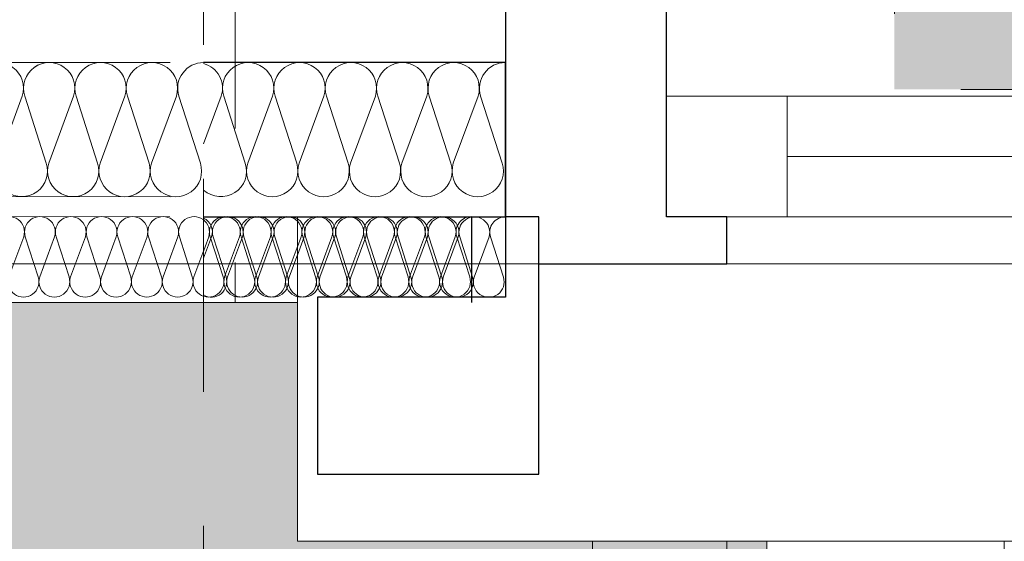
# Model space of a CAD drawing. Header units: metres. Extents: x -180 to 4, y -50 to 6.
# Tile 159 of 256: x -99.558 to -98.824, y -31.794 to -31.405. Entities that reach past the tile are written whole.
import ezdxf

# ---------------------------------------------------------------- set-up
doc = ezdxf.new("R2010")
doc.units = ezdxf.units.M
doc.header["$LTSCALE"] = 0.05
doc.header["$PDMODE"] = 1
doc.header["$PDSIZE"] = -2
for name, pattern in [('ISO-10 Strichpunktlinie', [4.699, 3.048, -0.762, 0.127, -0.762]), ('Linienart-34', [4.233, 2.116, -2.117]), ('Linienart-53', [5.291531, 3.175, -1.058062, 0.352704, -0.705764])]:
    doc.linetypes.add(name, pattern=pattern)
doc.layers.get('0').update_dxf_attribs({"lineweight": 25})
for name, color, linetype, lineweight, true_color in [('30 -33 Aussenwände- 7 Fassade_ Elemente', 7, 'Continuous', 9, 0x00aacc), ('30 -36 Dächer- 3 Dachbeläge', 7, 'Continuous', 15, 0x9999ff), ('70 -72 Beschriftung- 1 Beschriftung allgemein', 7, 'Continuous', 9, 0xff6633), ('70 -72 Beschriftung- 7 Detailverweise Linie', 7, 'Continuous', 9, 0x00dd00), ('70 -73 Bauteildarst.- 3 verdeckt 0.35', 4, 'Linienart-34', 35, 0x00ffff), ('70 -76 Bemaßung- 2 Allgemein', 7, 'Continuous', 5, 0x6666cc), ('CW-Unsichtbar', 7, 'Continuous', 9, 0x599559)]:
    doc.layers.add(name, color=color, linetype=linetype, lineweight=lineweight, true_color=true_color)
doc.layers.add('70 -71 Achsen- 1 Gebäudeachsen', color=7, linetype='Linienart-53', lineweight=18)
doc.layers.add('Keine', color=7, linetype='Continuous', lineweight=9)
doc.styles.add('Arial', font='arial.ttf')
doc.dimstyles.new('k+k 1_50', dxfattribs={"dimtxt": 0.100689, "dimasz": 0.05302, "dimexe": 0.05, "dimexo": 0.15, "dimgap": 0.01, "dimtad": 1, "dimdec": 3, "dimtxsty": 'Arial', "dimblk": 'VW_SLASH', "dimblk1": 'VW_SLASH', "dimblk2": 'VW_SLASH', "dimcen": 0, "dimdle": 0.05, "dimadec": 3, "dimazin": 0, "dimtfac": 0.75, "dimtdec": 3, "dimtix": 1, "dimtmove": 0, "dimatfit": 0, "dimldrblk": 'VW_SLASH-1', "dimfxl": 0.125, "dimfxlon": 1, "dimfrac": 2, "dimtolj": 1, "dimarcsym": 0})

# ---------------------------------------------------------------- blocks, each defined once
blk = doc.blocks.new('Gruppe-2883')
at = {"color": 255, "linetype": 'Continuous', "lineweight": 9, "transparency": 33554687}
blk.add_wipeout([(-0.605, 0.035), (-0.605, -0.225), (0.605, -0.225), (0.605, 0.035)], dxfattribs=at).dxf.layer = '30 -33 Aussenwände- 7 Fassade_ Elemente'
at = {"layer": '30 -33 Aussenwände- 7 Fassade_ Elemente', "color": 7, "linetype": 'Continuous', "lineweight": 9, "transparency": 33554687, "flags": 128}
blk.add_lwpolyline([(-0.605, 0.035), (-0.605, -0.225), (0.605, -0.225), (0.605, 0.035)], dxfattribs=at)
blk = doc.blocks.new('Gruppe-2884')
at = {"color": 255, "linetype": 'Continuous', "lineweight": 9, "transparency": 33554687}
blk.add_wipeout([(-0.605, 0.125), (-0.605, 0.225), (0.605, 0.225), (0.605, 0.125)], dxfattribs=at).dxf.layer = '30 -33 Aussenwände- 7 Fassade_ Elemente'
at = {"layer": '30 -33 Aussenwände- 7 Fassade_ Elemente', "color": 7, "linetype": 'Continuous', "lineweight": 9, "transparency": 33554687, "flags": 128}
blk.add_lwpolyline([(-0.605, 0.125), (-0.605, 0.225), (0.605, 0.225), (0.605, 0.125)], dxfattribs=at)
blk = doc.blocks.new('Gruppe-2885')
at = {"color": 255, "linetype": 'Continuous', "lineweight": 5, "transparency": 33554687}
blk.add_wipeout([(-0.525, 0.1075), (-0.525, 0.125), (0.525, 0.125), (0.525, 0.1075)], dxfattribs=at).dxf.layer = '30 -33 Aussenwände- 7 Fassade_ Elemente'
blk = doc.blocks.new('Gruppe-2886')
at = {"layer": '30 -33 Aussenwände- 7 Fassade_ Elemente', "color": 7, "linetype": 'Continuous', "lineweight": 9, "transparency": 33554687}
blk.add_line((-0.525, 0.125), (0.525, 0.125), dxfattribs=at)
at = {"color": 255, "linetype": 'Continuous', "lineweight": 9, "transparency": 33554687}
blk.add_wipeout([(-0.525, 0.125), (0.525, 0.125), (0.525, 0.035), (-0.525, 0.035)], dxfattribs=at).dxf.layer = '30 -33 Aussenwände- 7 Fassade_ Elemente'
at = {"layer": '30 -33 Aussenwände- 7 Fassade_ Elemente', "color": 7, "linetype": 'Continuous', "lineweight": 9, "transparency": 33554687}
blk.add_line((0.525, 0.08), (-0.525, 0.08), dxfattribs=at)
at = {"layer": '30 -33 Aussenwände- 7 Fassade_ Elemente', "color": 7, "linetype": 'Continuous', "lineweight": 9, "transparency": 33554687, "flags": 128}
blk.add_lwpolyline([(-0.525, 0.125), (0.525, 0.125), (0.525, 0.035), (-0.525, 0.035)], close=True, dxfattribs=at)
blk = doc.blocks.new('Gruppe-2887')
at = {"color": 255, "linetype": 'Continuous', "lineweight": 9, "transparency": 33554687}
blk.add_wipeout([(0.605, 0.125), (0.525, 0.125), (0.525, 0.035), (0.605, 0.035)], dxfattribs=at).dxf.layer = '30 -33 Aussenwände- 7 Fassade_ Elemente'
at = {"layer": '30 -33 Aussenwände- 7 Fassade_ Elemente', "color": 7, "linetype": 'Continuous', "lineweight": 9, "transparency": 33554687}
for p, q in [((0.525, 0.035), (0.525, 0.125)), ((0.605, 0.035), (0.605, 0.125))]:
    blk.add_line(p, q, dxfattribs=at)
at = {"layer": '30 -33 Aussenwände- 7 Fassade_ Elemente', "color": 7, "linetype": 'Continuous', "lineweight": 9, "transparency": 33554687, "flags": 128}
blk.add_lwpolyline([(0.605, 0.125), (0.525, 0.125), (0.525, 0.035), (0.605, 0.035)], close=True, dxfattribs=at)
blk = doc.blocks.new('Gruppe-2888')
at = {"layer": '30 -33 Aussenwände- 7 Fassade_ Elemente', "color": 7, "transparency": 33554687}
for name in ['Gruppe-2884', 'Gruppe-2883']:
    blk.add_blockref(name, (0, 0), dxfattribs=at)
blk.add_blockref('Gruppe-2885', (0, 0), dxfattribs=at)
blk.add_blockref('Gruppe-2886', (0, 0), dxfattribs=at)
blk.add_blockref('Gruppe-2887', (0, 0), dxfattribs=at)
blk = doc.blocks.new('Fenster (2D)-108')
at = {"layer": 'CW-Unsichtbar', "linetype": 'Continuous', "lineweight": 5, "transparency": 33554687}
blk.add_point((0.605, 0), dxfattribs=at)
at = {"layer": '30 -33 Aussenwände- 7 Fassade_ Elemente', "color": 0, "flags": 1}
for tag in ['instanceID', 'IFC_UUID']:
    blk.add_attdef(tag, (-99.066, -31.65204), '', height=0.00018, dxfattribs=at)
at = {"layer": '30 -33 Aussenwände- 7 Fassade_ Elemente', "color": 7, "transparency": 33554687}
blk.add_blockref('Gruppe-2888', (0, 0), dxfattribs=at)
blk = doc.blocks.new('Gruppe-2927')
at = {"color": 255}
blk.add_wipeout([(-97.856, -31.55204), (-99.076, -31.55204), (-99.076, -31.46204), (-97.856, -31.46204)], dxfattribs=at).dxf.layer = '30 -33 Aussenwände- 7 Fassade_ Elemente'
at = {"layer": '30 -33 Aussenwände- 7 Fassade_ Elemente', "flags": 128}
blk.add_lwpolyline([(-97.856, -31.55204), (-99.076, -31.55204), (-99.076, -31.46204), (-97.856, -31.46204)], close=True, dxfattribs=at)
at = {"color": 255, "lineweight": 18}
blk.add_wipeout([(-98.986, -31.55204), (-99.076, -31.55204), (-99.076, -31.46204), (-98.986, -31.46204)], dxfattribs=at).dxf.layer = '30 -33 Aussenwände- 7 Fassade_ Elemente'
at = {"layer": '30 -33 Aussenwände- 7 Fassade_ Elemente', "lineweight": 18}
blk.add_line((-97.936, -31.50704), (-98.986, -31.50704), dxfattribs=at)
at = {"layer": '30 -33 Aussenwände- 7 Fassade_ Elemente', "lineweight": 18, "flags": 128}
blk.add_lwpolyline([(-98.986, -31.55204), (-99.076, -31.55204), (-99.076, -31.46204), (-98.986, -31.46204)], close=True, dxfattribs=at)
blk = doc.blocks.new('Gruppe-2935')
at = {"layer": '30 -33 Aussenwände- 7 Fassade_ Elemente', "lineweight": 9, "transparency": 33554687, "flags": 128}
for points in [[(0.1015, -4.05304, 0.324435), (0.12286, -4.04606, 0.324435), (0.12286, -4.02359, 0.324435), (0.1015, -4.01661), (0.0515, -4.03268, -0.324488), (0.03014, -4.0257, -0.324488), (0.03014, -4.00323, -0.324488), (0.0515, -3.99625), (0.1015, -4.01474, 0.324435), (0.12286, -4.00776, 0.324435), (0.12286, -3.98529, 0.324435), (0.1015, -3.97831), (0.0515, -3.99438, -0.324488), (0.03014, -3.9874, -0.324488), (0.03014, -3.96493, -0.324488), (0.0515, -3.95795), (0.1015, -3.97643, 0.324435), (0.12286, -3.96945, 0.324435), (0.12286, -3.94699, 0.324435), (0.1015, -3.94001), (0.0515, -3.95608, -0.767984), (0.03146, -3.925)], [(0.12581, -3.925, -0.426772), (0.1015, -3.93813), (0.06598, -3.925)], [(0.1015, -4.12964, 1.372583), (0.1015, -4.09322), (0.0515, -4.10929, -1.372995), (0.0515, -4.07286), (0.1015, -4.09134, 1.372583), (0.1015, -4.05491), (0.0515, -4.07098, -1.372995), (0.0515, -4.03456), (0.1015, -4.05304, 1.372583), (0.1015, -4.01661), (0.0515, -4.03268, -1.372995), (0.0515, -3.99625), (0.1015, -4.01474, 1.372583), (0.1015, -3.97831), (0.0515, -3.99438, -1.372995), (0.0515, -3.95795)], [(0.1265, -4.15, 0.513088), (0.1015, -4.13152), (0.0515, -4.14759, -1.372995), (0.0515, -4.11116), (0.1015, -4.12964, 1.372583), (0.1015, -4.09322), (0.0515, -4.10929, -1.372995), (0.0515, -4.07286), (0.1015, -4.09134, 1.372583), (0.1015, -4.05491)]]:
    blk.add_lwpolyline(points, format="xyb", dxfattribs=at)
blk = doc.blocks.new('Gruppe-2936')
at = {"layer": '30 -33 Aussenwände- 7 Fassade_ Elemente', "transparency": 33554687}
blk.add_blockref('Gruppe-2935', (0, 0), dxfattribs=at)
blk = doc.blocks.new('Dämmung-137')
at = {"layer": '30 -33 Aussenwände- 7 Fassade_ Elemente', "color": 7, "transparency": 33554687}
blk.add_blockref('Gruppe-2936', (0, 0), dxfattribs=at)
at = {"layer": '30 -33 Aussenwände- 7 Fassade_ Elemente', "color": 0, "flags": 1}
for tag in ['instanceID', 'prm0_value', 'prm1_value', 'prm2_value', 'prm3_value', 'prm4_value', 'prm5_value', 'prm6_value', 'IFC_UUID', 'prm0_name', 'prm0_type', 'prm1_name', 'prm1_type', 'prm2_name', 'prm2_type', 'prm3_name', 'prm3_type', 'prm4_name', 'prm4_type', 'prm5_name', 'prm5_type', 'prm6_name', 'prm6_type']:
    blk.add_attdef(tag, (-99.421, -31.58024), '', height=0.00018, dxfattribs=at)
blk = doc.blocks.new('Gruppe-2938')
at = {"layer": '30 -33 Aussenwände- 7 Fassade_ Elemente', "lineweight": 9, "transparency": 33554687, "flags": 128}
for points in [[(0.07161, -3.99989, 0.324435), (0.08443, -3.99572, 0.324435), (0.08444, -3.98223, 0.324435), (0.07163, -3.97804), (0.04162, -3.98766, -0.324488), (0.02881, -3.98346, -0.324488), (0.02882, -3.96998, -0.324488), (0.04164, -3.9658), (0.07163, -3.97691, 0.324435), (0.08445, -3.97273, 0.324435), (0.08446, -3.95925, 0.324435), (0.07165, -3.95506), (0.04164, -3.96467, -0.324488), (0.02883, -3.96048, -0.324488), (0.02884, -3.94699, -0.324488), (0.04166, -3.94282), (0.07165, -3.95393, 0.324435), (0.08447, -3.94975, 0.324435), (0.08448, -3.93627, 0.324435), (0.07167, -3.93207), (0.04166, -3.94169, -0.688254), (0.02823, -3.92496)], [(0.08554, -3.92501, -0.374705), (0.07167, -3.93095), (0.05557, -3.92498)], [(0.07151, -4.13778, 1.372583), (0.07153, -4.11593), (0.04152, -4.12554, -1.372995), (0.04154, -4.10369), (0.07153, -4.1148, 1.372583), (0.07154, -4.09294), (0.04154, -4.10256, -1.372995), (0.04155, -4.08071), (0.07154, -4.09182, 1.372583), (0.07156, -4.06996), (0.04155, -4.07958, -1.372995), (0.04157, -4.05773), (0.07156, -4.06884, 1.372583), (0.07158, -4.04698), (0.04157, -4.0566, -1.372995), (0.04159, -4.03474), (0.07158, -4.04586, 1.372583), (0.0716, -4.024), (0.04159, -4.03362, -1.372995), (0.04161, -4.01176), (0.0716, -4.02287, 1.372583), (0.07161, -4.00102), (0.04161, -4.01064, -1.372995), (0.04162, -3.98878), (0.07161, -3.99989, 1.372583), (0.07163, -3.97804), (0.04162, -3.98766, -1.372995), (0.04164, -3.9658), (0.07163, -3.97691, 1.372583), (0.07165, -3.95506), (0.04164, -3.96467, -1.372995), (0.04166, -3.94282)], [(0.0865, -4.15001, 0.513088), (0.07151, -4.13891), (0.0415, -4.14853, -1.372995), (0.04152, -4.12667), (0.07151, -4.13778, 1.372583), (0.07153, -4.11593), (0.04152, -4.12554, -1.372995), (0.04154, -4.10369), (0.07153, -4.1148, 1.372583), (0.07154, -4.09294)]]:
    blk.add_lwpolyline(points, format="xyb", dxfattribs=at)
blk = doc.blocks.new('Gruppe-2939')
at = {"layer": '30 -33 Aussenwände- 7 Fassade_ Elemente', "transparency": 33554687}
blk.add_blockref('Gruppe-2938', (0, 0), dxfattribs=at)
blk = doc.blocks.new('Dämmung-138')
at = {"layer": '30 -33 Aussenwände- 7 Fassade_ Elemente', "color": 7, "transparency": 33554687}
blk.add_blockref('Gruppe-2939', (0, 0), dxfattribs=at)
at = {"layer": '30 -33 Aussenwände- 7 Fassade_ Elemente', "color": 0, "flags": 1}
for tag in ['prm0_value', 'prm1_value', 'prm2_value', 'prm3_value', 'prm4_value', 'prm5_value', 'prm6_value', 'instanceID', 'prm0_name', 'prm0_type', 'prm2_name', 'prm2_type', 'prm3_name', 'prm3_type', 'prm6_name', 'prm6_type', 'prm1_name', 'prm1_type', 'prm4_name', 'prm4_type', 'prm5_name', 'prm5_type', 'IFC_UUID']:
    blk.add_attdef(tag, (-99.42104, -31.62549), '', height=0.00018, dxfattribs=at)
blk = doc.blocks.new('Gruppe-2940')
at = {"layer": '30 -33 Aussenwände- 7 Fassade_ Elemente', "rotation": 180}
blk.add_blockref('Fenster (2D)-108', (-98.461, -31.42704), dxfattribs=at)
at = {"color": 255}
blk.add_wipeout([(-91.171, -31.79404), (-99.421, -31.79404), (-99.421, -30.99704), (-91.171, -30.99704)], dxfattribs=at).dxf.layer = '30 -33 Aussenwände- 7 Fassade_ Elemente'
blk.add_wipeout([(-91.396, -31.55204), (-91.396, -30.99704), (-99.196, -30.99704), (-99.196, -31.55204), (-99.351, -31.55204), (-99.351, -31.79404), (-91.241, -31.79404), (-91.241, -31.55204)], dxfattribs=at).dxf.layer = '30 -33 Aussenwände- 7 Fassade_ Elemente'
at = {"layer": '30 -33 Aussenwände- 7 Fassade_ Elemente', "flags": 128}
blk.add_lwpolyline([(-91.396, -31.55204), (-91.396, -30.99704), (-99.196, -30.99704), (-99.196, -31.55204), (-99.351, -31.55204), (-99.351, -31.79404), (-91.241, -31.79404), (-91.241, -31.55204)], close=True, dxfattribs=at)
at = {"layer": '30 -33 Aussenwände- 7 Fassade_ Elemente', "color": 7}
blk.add_blockref('Gruppe-2927', (0, 0), dxfattribs=at)
at = {"color": 255, "lineweight": 18}
blk.add_wipeout([(-99.031, -31.58704), (-99.031, -31.55204), (-99.076, -31.55204), (-99.076, -31.29704), (-99.196, -31.29704), (-99.196, -31.58704)], dxfattribs=at).dxf.layer = '30 -33 Aussenwände- 7 Fassade_ Elemente'
at = {"layer": '30 -33 Aussenwände- 7 Fassade_ Elemente', "lineweight": 18, "flags": 128}
blk.add_lwpolyline([(-99.031, -31.58704), (-99.031, -31.55204), (-99.076, -31.55204), (-99.076, -31.29704), (-99.196, -31.29704), (-99.196, -31.58704)], close=True, dxfattribs=at)
at = {"color": 255, "lineweight": 25}
blk.add_wipeout([(-99.031, -31.58704), (-99.031, -31.55204), (-99.076, -31.55204), (-99.076, -31.29704), (-99.196, -31.29704), (-99.196, -31.58704)], dxfattribs=at).dxf.layer = '30 -33 Aussenwände- 7 Fassade_ Elemente'
at = {"layer": '30 -33 Aussenwände- 7 Fassade_ Elemente', "lineweight": 25, "flags": 128}
blk.add_lwpolyline([(-99.031, -31.58704), (-99.031, -31.55204), (-99.076, -31.55204), (-99.076, -31.29704), (-99.196, -31.29704), (-99.196, -31.58704)], close=True, dxfattribs=at)
at = {"color": 255, "lineweight": 25}
blk.add_wipeout([(-99.421, -31.55204), (-99.196, -31.55204), (-99.196, -31.43704), (-99.421, -31.43704)], dxfattribs=at).dxf.layer = '30 -33 Aussenwände- 7 Fassade_ Elemente'
at = {"layer": '30 -33 Aussenwände- 7 Fassade_ Elemente', "lineweight": 25, "flags": 128}
blk.add_lwpolyline([(-99.421, -31.55204), (-99.196, -31.55204), (-99.196, -31.43704), (-99.421, -31.43704)], dxfattribs=at)
at = {"layer": '30 -33 Aussenwände- 7 Fassade_ Elemente', "rotation": 90}
blk.add_blockref('Dämmung-137', (-103.346, -31.56354), dxfattribs=at)
at = {"color": 255, "lineweight": 25}
blk.add_wipeout([(-99.196, -31.55204), (-99.196, -31.61204), (-99.336, -31.61204), (-99.336, -31.74404), (-99.171, -31.74404), (-99.171, -31.55204)], dxfattribs=at).dxf.layer = '30 -33 Aussenwände- 7 Fassade_ Elemente'
at = {"layer": '30 -33 Aussenwände- 7 Fassade_ Elemente', "lineweight": 25, "flags": 128}
blk.add_lwpolyline([(-99.196, -31.55204), (-99.196, -31.61204), (-99.336, -31.61204), (-99.336, -31.74404), (-99.171, -31.74404), (-99.171, -31.55204)], close=True, dxfattribs=at)
at = {"layer": '30 -33 Aussenwände- 7 Fassade_ Elemente', "rotation": 90}
blk.add_blockref('Dämmung-138', (-103.346, -31.63856), dxfattribs=at)
blk = doc.blocks.new('Gruppe-4331')
at = {"layer": '30 -33 Aussenwände- 7 Fassade_ Elemente', "lineweight": 9, "transparency": 33554687, "flags": 128}
for points in [[(0.10156, -4.06541, 0.324435), (0.12292, -4.05844, 0.324435), (0.12293, -4.03598, 0.324435), (0.10158, -4.02898), (0.05157, -4.04501, -0.324488), (0.03021, -4.03802, -0.324488), (0.03023, -4.01554, -0.324488), (0.0516, -4.00858), (0.10158, -4.0271, 0.324435), (0.12295, -4.02014, 0.324435), (0.12296, -3.99767, 0.324435), (0.10161, -3.99068), (0.0516, -4.00671, -0.324488), (0.03024, -3.99971, -0.324488), (0.03026, -3.97724, -0.324488), (0.05163, -3.97028), (0.10161, -3.9888, 0.324435), (0.12297, -3.98184, 0.324435), (0.12299, -3.95937, 0.324435), (0.10164, -3.95237), (0.05163, -3.9684, -0.324488), (0.03027, -3.96141, -0.324488), (0.03029, -3.93894, -0.324488), (0.05166, -3.93198), (0.10164, -3.9505, 0.695025), (0.12387, -3.92235)], [(0.07597, -3.92231), (0.05166, -3.9301, -0.339144), (0.02973, -3.92227)], [(0.1015, -4.14201, 1.372583), (0.10152, -4.10558), (0.05151, -4.12162, -1.372995), (0.05154, -4.08519), (0.10153, -4.10371, 1.372583), (0.10155, -4.06728), (0.05154, -4.08331, -1.372995), (0.05157, -4.04689), (0.10156, -4.06541, 1.372583), (0.10158, -4.02898), (0.05157, -4.04501, -1.372995), (0.0516, -4.00858), (0.10158, -4.0271, 1.372583), (0.10161, -3.99068), (0.0516, -4.00671, -1.372995), (0.05163, -3.97028)], [(0.12648, -4.16239, 0.513088), (0.10149, -4.14389), (0.05148, -4.15992, -1.372995), (0.05151, -4.12349), (0.1015, -4.14201, 1.372583), (0.10152, -4.10558), (0.05151, -4.12162, -1.372995), (0.05154, -4.08519), (0.10153, -4.10371, 1.372583), (0.10155, -4.06728)]]:
    blk.add_lwpolyline(points, format="xyb", dxfattribs=at)
blk = doc.blocks.new('Gruppe-4332')
at = {"layer": '30 -33 Aussenwände- 7 Fassade_ Elemente', "transparency": 33554687}
blk.add_blockref('Gruppe-4331', (0, 0), dxfattribs=at)
blk = doc.blocks.new('Dämmung-194')
at = {"layer": '30 -33 Aussenwände- 7 Fassade_ Elemente', "color": 7, "transparency": 33554687}
blk.add_blockref('Gruppe-4332', (0, 0), dxfattribs=at)
at = {"layer": '30 -33 Aussenwände- 7 Fassade_ Elemente', "color": 0, "flags": 1}
for tag in ['instanceID', 'prm0_value', 'prm1_value', 'prm2_value', 'prm3_value', 'prm4_value', 'prm5_value', 'prm6_value', 'IFC_UUID', 'prm0_name', 'prm0_type', 'prm1_name', 'prm1_type', 'prm2_name', 'prm2_type', 'prm3_name', 'prm3_type', 'prm4_name', 'prm4_type', 'prm5_name', 'prm5_type', 'prm6_name', 'prm6_type']:
    blk.add_attdef(tag, (-99.66108, -31.54147), '', height=0.00018, dxfattribs=at)
blk = doc.blocks.new('Gruppe-4337')
at = {"layer": '30 -33 Aussenwände- 7 Fassade_ Elemente', "lineweight": 9, "transparency": 33554687, "flags": 128}
for points in [[(0.0715, -3.75641, 0.324435), (0.08431, -3.75223, 0.324435), (0.08431, -3.73875, 0.324435), (0.0715, -3.73456), (0.0415, -3.7442, -0.324488), (0.02868, -3.74001, -0.324488), (0.02868, -3.72653, -0.324488), (0.0415, -3.72234), (0.0715, -3.73343, 0.324435), (0.08431, -3.72925, 0.324435), (0.08431, -3.71576, 0.324435), (0.0715, -3.71158), (0.0415, -3.72122, -0.324488), (0.02868, -3.71703, -0.324488), (0.02868, -3.70355, -0.324488), (0.0415, -3.69936), (0.0715, -3.71045, 0.324435), (0.08431, -3.70626, 0.324435), (0.08431, -3.69278, 0.324435), (0.0715, -3.6886), (0.0415, -3.69824, -0.657726), (0.02761, -3.68237)], [(0.08491, -3.68237, -0.350876), (0.0715, -3.68747), (0.05771, -3.68237)], [(0.0715, -4.28499, 1.372583), (0.0715, -4.26314), (0.0415, -4.27278, -1.372995), (0.0415, -4.25092), (0.0715, -4.26201, 1.372583), (0.0715, -4.24015), (0.0415, -4.2498, -1.372995), (0.0415, -4.22794), (0.0715, -4.23903, 1.372583), (0.0715, -4.21717), (0.0415, -4.22681, -1.372995), (0.0415, -4.20496), (0.0715, -4.21605, 1.372583), (0.0715, -4.19419), (0.0415, -4.20383, -1.372995), (0.0415, -4.18198), (0.0715, -4.19307, 1.372583), (0.0715, -4.17121), (0.0415, -4.18085, -1.372995), (0.0415, -4.15899), (0.0715, -4.17008, 1.372583), (0.0715, -4.14823), (0.0415, -4.15787, -1.372995), (0.0415, -4.13601), (0.0715, -4.1471, 1.372583), (0.0715, -4.12525), (0.0415, -4.13489, -1.372995), (0.0415, -4.11303), (0.0715, -4.12412, 1.372583), (0.0715, -4.10226), (0.0415, -4.11191, -1.372995), (0.0415, -4.09005), (0.0715, -4.10114, 1.372583), (0.0715, -4.07928), (0.0415, -4.08892, -1.372995), (0.0415, -4.06707), (0.0715, -4.07816, 1.372583), (0.0715, -4.0563), (0.0415, -4.06594, -1.372995), (0.0415, -4.04409), (0.0715, -4.05518, 1.372583), (0.0715, -4.03332), (0.0415, -4.04296, -1.372995), (0.0415, -4.0211), (0.0715, -4.03219, 1.372583), (0.0715, -4.01034), (0.0415, -4.01998, -1.372995), (0.0415, -3.99812), (0.0715, -4.00921, 1.372583), (0.0715, -3.98736), (0.0415, -3.997, -1.372995), (0.0415, -3.97514), (0.0715, -3.98623, 1.372583), (0.0715, -3.96437), (0.0415, -3.97402, -1.372995), (0.0415, -3.95216), (0.0715, -3.96325, 1.372583), (0.0715, -3.94139), (0.0415, -3.95103, -1.372995), (0.0415, -3.92918), (0.0715, -3.94027, 1.372583), (0.0715, -3.91841), (0.0415, -3.92805, -1.372995), (0.0415, -3.9062), (0.0715, -3.91729, 1.372583), (0.0715, -3.89543), (0.0415, -3.90507, -1.372995), (0.0415, -3.88321), (0.0715, -3.8943, 1.372583), (0.0715, -3.87245), (0.0415, -3.88209, -1.372995), (0.0415, -3.86023), (0.0715, -3.87132, 1.372583), (0.0715, -3.84947), (0.0415, -3.85911, -1.372995), (0.0415, -3.83725), (0.0715, -3.84834, 1.372583), (0.0715, -3.82648), (0.0415, -3.83613, -1.372995), (0.0415, -3.81427), (0.0715, -3.82536, 1.372583), (0.0715, -3.8035), (0.0415, -3.81314, -1.372995), (0.0415, -3.79129), (0.0715, -3.80238, 1.372583), (0.0715, -3.78052), (0.0415, -3.79016, -1.372995), (0.0415, -3.76831), (0.0715, -3.7794, 1.372583), (0.0715, -3.75754), (0.0415, -3.76718, -1.372995), (0.0415, -3.74532), (0.0715, -3.75641, 1.372583), (0.0715, -3.73456), (0.0415, -3.7442, -1.372995), (0.0415, -3.72234), (0.0715, -3.73343, 1.372583), (0.0715, -3.71158), (0.0415, -3.72122, -1.372995), (0.0415, -3.69936)], [(0.0865, -4.2972, 0.513088), (0.0715, -4.28612), (0.0415, -4.29576, -1.372995), (0.0415, -4.2739), (0.0715, -4.28499, 1.372583), (0.0715, -4.26314), (0.0415, -4.27278, -1.372995), (0.0415, -4.25092), (0.0715, -4.26201, 1.372583), (0.0715, -4.24015)]]:
    blk.add_lwpolyline(points, format="xyb", dxfattribs=at)
blk = doc.blocks.new('Gruppe-4338')
at = {"layer": '30 -33 Aussenwände- 7 Fassade_ Elemente', "transparency": 33554687}
blk.add_blockref('Gruppe-4337', (0, 0), dxfattribs=at)
blk = doc.blocks.new('Dämmung-196')
at = {"layer": '30 -33 Aussenwände- 7 Fassade_ Elemente', "color": 7, "transparency": 33554687}
blk.add_blockref('Gruppe-4338', (0, 0), dxfattribs=at)
at = {"layer": '30 -33 Aussenwände- 7 Fassade_ Elemente', "color": 0, "flags": 1}
for tag in ['instanceID', 'prm0_value', 'prm1_value', 'prm2_value', 'prm3_value', 'prm4_value', 'prm5_value', 'prm6_value', 'prm0_name', 'prm0_type', 'prm1_name', 'prm1_type', 'prm2_name', 'prm2_type', 'prm3_name', 'prm3_type', 'prm4_name', 'prm4_type', 'prm5_name', 'prm5_type', 'prm6_name', 'prm6_type', 'IFC_UUID']:
    blk.add_attdef(tag, (-99.836, -31.62221), '', height=0.00018, dxfattribs=at)
blk = doc.blocks.new('Gruppe-4339')
at = {"layer": '30 -33 Aussenwände- 7 Fassade_ Elemente', "lineweight": 25}
blk.add_line((-99.22116, -31.55188), (-99.22116, -31.61588), dxfattribs=at)
at = {"layer": '30 -33 Aussenwände- 7 Fassade_ Elemente', "lineweight": 9}
blk.add_line((-99.351, -31.61604), (-99.84, -31.61604), dxfattribs=at)
at = {"layer": '30 -33 Aussenwände- 7 Fassade_ Elemente', "lineweight": 9, "flags": 128}
for points in [[(-99.44609, -31.55204), (-99.776, -31.55179), (-99.776, -31.19704)], [(-99.44608, -31.53704), (-99.761, -31.5368), (-99.761, -31.19704)], [(-99.446, -31.43704), (-99.661, -31.43688), (-99.661, -31.19704)]]:
    blk.add_lwpolyline(points, dxfattribs=at)
at = {"layer": '30 -33 Aussenwände- 7 Fassade_ Elemente', "rotation": 90}
for name, p in [('Dämmung-194', (-103.58335, -31.56354)), ('Dämmung-196', (-103.51837, -31.63838))]:
    blk.add_blockref(name, p, dxfattribs=at)
blk = doc.blocks.new('_03-OG3_Tragwerk (2D)')
at = {"layer": '30 -33 Aussenwände- 7 Fassade_ Elemente', "color": 7}
blk.add_blockref('Gruppe-2940', (0, 0), dxfattribs=at)
blk.add_blockref('Gruppe-4339', (0, 0), dxfattribs=at)
blk = doc.blocks.new('Gruppe-6719')
at = {"layer": '30 -33 Aussenwände- 7 Fassade_ Elemente', "linetype": 'Continuous', "lineweight": 0, "transparency": 33554457}
blk.add_hatch(color=251, dxfattribs=at).paths.add_polyline_path([(-98.906, -31.05704), (-96.806, -31.05704), (-96.806, -31.45704), (-98.906, -31.45704)])
at = {"layer": '30 -33 Aussenwände- 7 Fassade_ Elemente', "color": 251, "linetype": 'Linienart-34', "flags": 128}
blk.add_lwpolyline([(-98.906, -31.05704), (-96.806, -31.05704), (-96.806, -31.45704), (-98.906, -31.45704)], close=True, dxfattribs=at)
blk = doc.blocks.new('Gruppe-8878')
at = {"color": 255, "linetype": 'Continuous', "lineweight": 9, "transparency": 33554687}
blk.add_wipeout([(-99.13099996, -31.79404198), (-99.13099996, -39.73704198), (-129.83124836, -39.73704198), (-129.83124836, -39.25704198), (-100.31099996, -39.25704198), (-100.31099996, -12.71704198), (-129.83124836, -12.71704198), (-129.83124836, -12.23704198), (-100.01799996, -12.23704198), (-100.01799996, -31.12704198), (-99.83999996, -31.12704198), (-99.83999996, -31.61604198), (-99.35099996, -31.61604198), (-99.35099996, -31.79404198)], dxfattribs=at).dxf.layer = '30 -36 Dächer- 3 Dachbeläge'
at = {"layer": '30 -36 Dächer- 3 Dachbeläge', "linetype": 'Continuous', "lineweight": 9, "transparency": 33554687}
h = blk.add_hatch(dxfattribs=at)
h.set_pattern_fill('{914A209A-ED12-11EE-87B6-5CE', style=0, pattern_type=2)
h.set_pattern_definition([(-22, (-91.4235, -34.937042), (-0.018555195, 0.04226461), [0.000625, -0.061875]), (14, (-91.415251, -34.959718), (-0.0371103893, -0.0278327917), [0.000625, -0.030625]), (-3.77456, (-91.474014, -34.97415), (-0.01958604, 0.065974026), [0.00028186, -0.093671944]), (-68, (-91.30392, -34.91024), (0.1926424, 0.04407994), [0.00028125, -0.09346875]), (96, (-91.437934, -35.001983), (-0.036105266, -0.06319548), [0.0005625, -0.0931875]), (132, (-91.4101, -34.97828), (0.040202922, 0.004123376), [0.0003125, -0.0621875]), (-17, (-91.442055, -34.96178), (0.0930531, 0.028928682), [0.000625, -0.061875]), (-145, (-91.4369, -34.956625), (0.06266964, -0.040092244), [0.000625, -0.061875]), (-137, (-91.45133, -34.953533), (0.049444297, -0.02123569), [0.000625, -0.061875])])
h.paths.add_polyline_path([(-100.01799996, -31.12704198), (-99.83999996, -31.12704198), (-99.83999996, -31.61604198), (-99.35099996, -31.61604198), (-99.35099996, -31.79404198), (-99.13099996, -31.79404198), (-99.13099996, -39.73704198), (-160.51099996, -39.73704198), (-160.51099996, -31.61704198), (-159.93099996, -31.61704198), (-159.93099996, -12.23704198), (-100.01799996, -12.23704198)])
h.paths.add_polyline_path([(-159.47099996, -39.25704198), (-100.31099996, -39.25704198), (-100.31099996, -12.71704198), (-159.47099996, -12.71704198)])
at = {"layer": '30 -36 Dächer- 3 Dachbeläge', "linetype": 'Continuous', "lineweight": 0}
blk.add_hatch(color=254, dxfattribs=at).paths.add_polyline_path([(-160.64099996, -31.58704198), (-160.64099996, -39.86704198), (-99.00099996, -39.86704198), (-99.00099996, -31.79404198), (-99.13099996, -31.79404198), (-99.13099996, -39.73704198), (-160.51099996, -39.73704198), (-160.51099996, -31.58704198)])
at = {"layer": '30 -36 Dächer- 3 Dachbeläge', "color": 161, "linetype": 'Continuous', "lineweight": 9, "true_color": 0x9999ff, "transparency": 33554687, "flags": 128}
blk.add_lwpolyline([(-100.01799996, -31.12704198), (-99.83999996, -31.12704198), (-99.83999996, -31.61604198), (-99.35099996, -31.61604198), (-99.35099996, -31.79404198), (-99.13099996, -31.79404198), (-99.13099996, -39.73704198), (-160.51099996, -39.73704198), (-160.51099996, -31.61704198), (-159.93099996, -31.61704198), (-159.93099996, -12.23704198), (-100.01799996, -12.23704198)], close=True, dxfattribs=at)
blk = doc.blocks.new('Gruppe-8923')
at = {"color": 255}
blk.add_wipeout([(-99.001, -31.79404), (-98.824, -31.79404), (-98.824, -39.37704), (-99.001, -39.37704)], dxfattribs=at).dxf.layer = '30 -33 Aussenwände- 7 Fassade_ Elemente'
at = {"layer": '30 -33 Aussenwände- 7 Fassade_ Elemente', "flags": 128}
blk.add_lwpolyline([(-99.001, -31.79404), (-98.824, -31.79404), (-98.824, -39.37704), (-99.001, -39.37704)], close=True, dxfattribs=at)
blk = doc.blocks.new('_OG3_2D (2D)')
at = {"layer": '30 -33 Aussenwände- 7 Fassade_ Elemente', "flags": 128}
blk.add_lwpolyline([(-0.03099996, -0.05704198), (-0.03099996, -20.33704198), (-24.78099996, -20.33704198), (-24.78099996, -31.58704198), (-50.31099996, -31.58704198), (-50.31099996, -20.33704198), (-74.28099996, -20.33704198), (-74.28099996, -31.58704198), (-99.81099996, -31.58704198), (-99.81099996, -11.30704198), (-83.31099996, -11.30704198), (-83.31099996, -0.05704198), (-49.53099996, -0.05704198), (-49.53099996, -11.30704198), (-33.81099996, -11.30704198), (-33.81099996, -0.05704198)], close=True, dxfattribs=at)
blk.add_lwpolyline([(-99.03099996, -31.79404198), (-99.03099996, -39.83704198), (-160.61099996, -39.83704198), (-160.61099996, -31.58704198), (-160.81799996, -31.58704198)], dxfattribs=at)
at = {"layer": '70 -72 Beschriftung- 7 Detailverweise Linie', "linetype": 'ISO-10 Strichpunktlinie', "flags": 128}
blk.add_lwpolyline([(-74.61906156, -31.84206688), (-99.39743781, -31.84206688), (-99.39743781, -30.89563847), (-74.61906156, -30.89563847)], close=True, dxfattribs=at)
at = {"layer": '70 -73 Bauteildarst.- 3 verdeckt 0.35', "color": 7}
blk.add_blockref('Gruppe-6719', (0, 0), dxfattribs=at)
at = {"layer": '70 -72 Beschriftung- 1 Beschriftung allgemein', "color": 7}
blk.add_blockref('Gruppe-8878', (0, 0), dxfattribs=at)
blk.add_blockref('Gruppe-8923', (0, 0), dxfattribs=at)
blk = doc.blocks.new('VW_SLASH')
at = {"color": 0, "linetype": 'ByBlock', "lineweight": -2, "transparency": 16777216}
blk.add_line((0.943, 0), (-1, 0), dxfattribs=at)
at = {"color": 0, "lineweight": 20, "transparency": 16777216, "flags": 128}
blk.add_lwpolyline([(0.5, 0.5), (-0.5, -0.5)], dxfattribs=at)
blk = doc.blocks.new('*D9802')
at = {"layer": '70 -76 Bemaßung- 2 Allgemein', "color": 0, "lineweight": -2}
for p, q in [((-100.643, -30.99704), (-100.818, -30.99704)), ((-100.768, -31.74102), (-100.768, -31.05006)), ((-100.643, -31.79404), (-100.818, -31.79404))]:
    blk.add_line(p, q, dxfattribs=at)
at = {"layer": 'Defpoints', "color": 0}
for p in [(-100.768, -30.99704), (-99.196, -30.99704), (-99.381, -31.79404)]:
    blk.add_point(p, dxfattribs=at)
at = {"layer": '70 -76 Bemaßung- 2 Allgemein', "color": 0, "lineweight": -2, "xscale": 0.05302001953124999, "yscale": 0.05302001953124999, "zscale": 0.05302001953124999}
for p, rotation in [((-100.768, -30.99704), 90), ((-100.768, -31.79404), 270)]:
    blk.add_blockref('VW_SLASH', p, dxfattribs=dict(at, rotation=rotation))
at = {"layer": '70 -76 Bemaßung- 2 Allgemein', "color": 0, "insert": (-100.84533, -31.39554), "char_height": 0.1006887, "attachment_point": 5, "rotation": 90, "style": 'Arial'}
blk.add_mtext('\\A1;79\\S7^ ;', dxfattribs=at)
blk = doc.blocks.new('VW_SLASH-1')
at = {"color": 0, "linetype": 'ByBlock', "lineweight": -2, "transparency": 16777216}
blk.add_line((0.943, 0), (-1, 0), dxfattribs=at)
at = {"color": 0, "lineweight": 5, "transparency": 16777216, "flags": 128}
blk.add_lwpolyline([(0.5, 0.5), (-0.5, -0.5)], dxfattribs=at)
blk = doc.blocks.new('*D11237')
at = {"layer": '70 -76 Bemaßung- 2 Allgemein', "color": 0, "lineweight": -2}
for p, q in [((-99.421, -44.14704), (-99.421, -44.32204)), ((-99.351, -44.14704), (-99.351, -44.32204)), ((-99.47402, -44.27204), (-99.52704, -44.27204)), ((-99.351, -44.27204), (-99.421, -44.27204)), ((-99.29798, -44.27204), (-99.24496, -44.27204))]:
    blk.add_line(p, q, dxfattribs=at)
at = {"layer": 'Defpoints', "color": 0}
for p in [(-99.351, -31.79404), (-99.421, -41.29404), (-99.421, -44.27204)]:
    blk.add_point(p, dxfattribs=at)
at = {"layer": '70 -76 Bemaßung- 2 Allgemein', "color": 0, "lineweight": -2, "xscale": 0.05302001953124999, "yscale": 0.05302001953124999, "zscale": 0.05302001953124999}
blk.add_blockref('VW_SLASH', (-99.421, -44.27204), dxfattribs=at)
at = {"layer": '70 -76 Bemaßung- 2 Allgemein', "color": 0, "lineweight": -2, "xscale": 0.05302001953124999, "yscale": 0.05302001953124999, "zscale": 0.05302001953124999, "rotation": 180}
blk.add_blockref('VW_SLASH', (-99.351, -44.27204), dxfattribs=at)
at = {"layer": '70 -76 Bemaßung- 2 Allgemein', "color": 0, "insert": (-99.386, -44.48807), "char_height": 0.100689, "attachment_point": 5, "style": 'Arial'}
blk.add_mtext('\\A1;7', dxfattribs=at)
blk = doc.blocks.new('*D11238')
at = {"layer": '70 -76 Bemaßung- 2 Allgemein', "color": 0, "lineweight": -2}
for p, q in [((-99.351, -44.14704), (-99.351, -44.32204)), ((-99.136, -44.14704), (-99.136, -44.32204)), ((-99.40402, -44.27204), (-99.45704, -44.27204)), ((-99.136, -44.27204), (-99.351, -44.27204)), ((-99.08298, -44.27204), (-99.02996, -44.27204))]:
    blk.add_line(p, q, dxfattribs=at)
at = {"layer": 'Defpoints', "color": 0}
for p in [(-99.136, -30.99704), (-99.351, -31.79404), (-99.351, -44.27204)]:
    blk.add_point(p, dxfattribs=at)
at = {"layer": '70 -76 Bemaßung- 2 Allgemein', "color": 0, "lineweight": -2, "xscale": 0.05302001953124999, "yscale": 0.05302001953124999, "zscale": 0.05302001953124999}
blk.add_blockref('VW_SLASH', (-99.351, -44.27204), dxfattribs=at)
at = {"layer": '70 -76 Bemaßung- 2 Allgemein', "color": 0, "lineweight": -2, "xscale": 0.05302001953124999, "yscale": 0.05302001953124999, "zscale": 0.05302001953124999, "rotation": 180}
blk.add_blockref('VW_SLASH', (-99.136, -44.27204), dxfattribs=at)
at = {"layer": '70 -76 Bemaßung- 2 Allgemein', "color": 0, "insert": (-99.2435, -44.53887), "char_height": 0.1006887, "attachment_point": 5, "style": 'Arial'}
blk.add_mtext('\\A1;21\\S5^ ;', dxfattribs=at)
blk = doc.blocks.new('_Achsen (3D)')
at = {"layer": '70 -71 Achsen- 1 Gebäudeachsen', "transparency": 33554687}
blk.add_line((-99.421, 3.79996), (-99.421, -46.17204), dxfattribs=at)
blk = doc.blocks.new('Gruppe-9035')
at = {"layer": '70 -76 Bemaßung- 2 Allgemein'}
dim = blk.add_linear_dim(base=(-100.768, -30.99704), p1=(-99.381, -31.79404), p2=(-99.196, -30.99704), angle=270, text='79\\S7^ ;', dimstyle='k+k 1_50', override={"dimtxt": 0.100689, "dimgap": 0.01, "dimpost": '<>', "dimtxsty": 'Arial', "dimtmove": 2}, dxfattribs=at)
dim.commit()
dim.dimension.update_dxf_attribs({"geometry": '*D9802', "text_midpoint": (-100.84533, -31.39554)})
blk = doc.blocks.new('Gruppe-9727')
at = {"layer": '70 -76 Bemaßung- 2 Allgemein'}
for base, p1, p2, text, picture, middle in [((-99.35099996, -44.27204198), (-99.13599996, -30.99704198), (-99.35099996, -31.79404198), '21\\S5^ ;', '*D11238', (-99.24349996, -44.5388724)), ((-99.42099996, -44.27204198), (-99.35099996, -31.79404198), (-99.42099996, -41.29404198), '7', '*D11237', (-99.38599996, -44.48807497))]:
    dim = blk.add_linear_dim(base=base, p1=p1, p2=p2, text=text, dimstyle='k+k 1_50', override={"dimtxt": 0.100689, "dimgap": 0.01, "dimdec": 8, "dimpost": '<>', "dimtxsty": 'Arial', "dimtix": 0, "dimtmove": 2}, dxfattribs=at)
    dim.commit()
    dim.dimension.update_dxf_attribs({"geometry": picture, "text_midpoint": middle})
blk = doc.blocks.new('_OG3_2D Bemaßung_ Beschriftung (2D)')
at = {"layer": '70 -76 Bemaßung- 2 Allgemein'}
for name in ['Gruppe-9035', 'Gruppe-9727']:
    blk.add_blockref(name, (0, 0), dxfattribs=at)

msp = doc.modelspace()

# ---------------------------------------------------------------- block references
at = {"layer": 'Keine', "color": 1}
msp.add_blockref('_03-OG3_Tragwerk (2D)', (0, 0), dxfattribs=at)

# ---------------------------------------------------------------- next in the draw order: block references
msp.add_blockref('_OG3_2D (2D)', (0, 0), dxfattribs=at)

# ---------------------------------------------------------------- next in the draw order: block references
msp.add_blockref('_OG3_2D Bemaßung_ Beschriftung (2D)', (0, 0), dxfattribs=at)

# ---------------------------------------------------------------- next in the draw order: block references
msp.add_blockref('_Achsen (3D)', (0, 0), dxfattribs=at)

doc.saveas('drawing.dxf')
